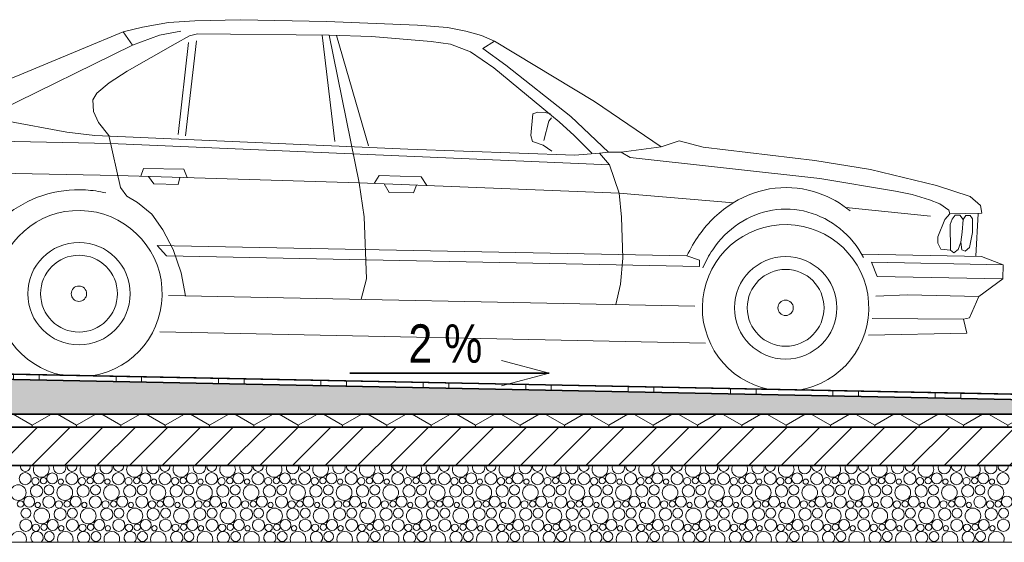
# Model space of a CAD drawing. Header units: millimetres. Extents: x -232602 to -175679, y -119570 to -82350.
# Tile 2 of 36: x -229921 to -226075, y -117690 to -115650. Entities that reach past the tile are written whole.
import ezdxf

# ---------------------------------------------------------------- set-up
doc = ezdxf.new("R2010")
doc.units = ezdxf.units.MM
doc.header["$MEASUREMENT"] = 0
for name, color, linetype, lineweight in [('Nowe_2D - Rysunki i Obrazki_Nr_pióra__21', 7, 'Continuous', 20), ('Nowe_2D - Rysunki i Obrazki_Nr_pióra__41', 7, 'Continuous', 13), ('Nowe_2D - Rysunki i Obrazki_Nr_pióra__7', 7, 'Continuous', 35)]:
    doc.layers.add(name, color=color, linetype=linetype, lineweight=lineweight)
doc.layers.add('Nowe_2D - Rysunki i Obrazki_Nr_pióra__251', color=7, linetype='Continuous', lineweight=13, true_color=0xe8e8e8)
doc.styles.add('STYL_AUTOMATYCZNY_2', font='arial.ttf', dxfattribs={"width": 0.8})

msp = doc.modelspace()

# ---------------------------------------------------------------- hatches: boundary and pattern name
at = {"layer": 'Nowe_2D - Rysunki i Obrazki_Nr_pióra__41', "linetype": 'Continuous', "lineweight": 13}
h = msp.add_hatch(dxfattribs=at)
h.set_pattern_fill('POSADZKA_Z_MOZAIKI_KAMIE_14', style=0, pattern_type=2)
h.set_pattern_definition([(0, (-239744.38, -117333.7), (0, 400), [100, -300]), (0, (-239744.38, -117233.7), (0, 400), [100, -300]), (90, (-239744.38, -117333.7), (-400, 0), [100, -300]), (90, (-239644.38, -117333.7), (-400, 0), [100, -300]), (0, (-239544.38, -117133.7), (0, 400), [100, -300]), (0, (-239544.38, -117033.7), (0, 400), [100, -300]), (90, (-239544.38, -117133.7), (-400, 0), [100, -300]), (90, (-239444.38, -117133.7), (-400, 0), [100, -300]), (45, (-239644.38, -117233.68), (-200, 200), [141.4214, -141.4214]), (315, (-239644.38, -117333.68), (200, 200), [141.4214, -141.4214])])
h.paths.add_polyline_path([(-225662, -117140.3), (-225662, -117120.3), (-231402, -117005.3), (-231402, -117025.3)])
h = msp.add_hatch(dxfattribs=at)
h.set_pattern_fill('BETON_LEKKI_0001', style=0, pattern_type=2)
h.set_pattern_definition([(0, (-239744.38, -117333.7), (0, 389.711), [24.375, -200.625]), (0, (-239631.88, -117138.83), (0, 389.711), [24.375, -200.625]), (60, (-239744.38, -117333.7), (-337.5, 194.856), [24.375, -200.625]), (60, (-239519.38, -117333.7), (-337.5, 194.856), [24.375, -200.625]), (120, (-239720, -117333.7), (337.5, 194.856), [24.375, -200.625]), (120, (-239495, -117333.7), (337.5, 194.856), [24.375, -200.625]), (0, (-239744.38, -117296.18), (0, 75), [0, -75, 0, -112.5]), (45, (-239706.88, -117296.18), (-53.033, 53.033), [0, -56.25, 0, -93.75])])
h.paths.add_polyline_path([(-225662, -117190.3), (-225662, -117140.3), (-231402, -117025.3), (-231402, -117190.3)])
h = msp.add_hatch(dxfattribs=at)
h.set_pattern_fill('Styropian_0001', style=0, pattern_type=2)
h.set_pattern_definition([(90, (-239744.38, -117333.68), (-173.205, 0), [100, -200]), (90, (-239830.98, -117183.68), (-173.205, 0), [100, -200]), (150, (-239744.38, -117233.68), (86.6025, 150), [100, -200]), (150, (-239917.58, -117233.68), (86.6025, 150), [100, -200]), (210, (-239744.38, -117333.68), (-86.6025, 150), [100, -200]), (210, (-239917.58, -117333.68), (-86.6025, 150), [100, -200])])
h.paths.add_polyline_path([(-225662, -117240.3), (-225662, -117190.3), (-231322, -117190.3), (-231322, -117240.3)])
h = msp.add_hatch(dxfattribs=at)
h.set_pattern_fill('BLOCZKI_CERAMICZNE_0001', style=0, pattern_type=2)
h.set_pattern_definition([(45, (-239744.38, -117333.68), (-63.6396, 63.6396), [])])
h.paths.add_polyline_path([(-225662, -117390.3), (-225662, -117240.3), (-231377.3, -117240.3), (-231377.3, -117390.3)])

# ---------------------------------------------------------------- linework, layer by layer
at = {"layer": 'Nowe_2D - Rysunki i Obrazki_Nr_pióra__21', "color": 7, "linetype": 'Continuous', "lineweight": 20}
msp.add_line((-227852.6, -117029.9), (-228039.2, -116979.9), dxfattribs=at)
at = {"layer": 'Nowe_2D - Rysunki i Obrazki_Nr_pióra__251', "color": 254, "linetype": 'Continuous', "lineweight": 13, "true_color": 0xe8e8e8}
for p, q in [((-227852.6, -117029.9), (-228039.2, -117079.9)), ((-229637.9, -117040.6), (-229753.2, -117038.3)), ((-226878.3, -117095.9), (-226992.3, -117093.6))]:
    msp.add_line(p, q, dxfattribs=at)
at = {"layer": 'Nowe_2D - Rysunki i Obrazki_Nr_pióra__41', "color": 7, "linetype": 'Continuous', "lineweight": 13}
for p, q in [((-229516.6, -115697.4), (-229440.4, -115678.5)), ((-229440.4, -115678.5), (-229338.8, -115660.3)), ((-229338.8, -115660.3), (-229237.1, -115654.1)), ((-229237.1, -115654.1), (-229058.5, -115650)), ((-229058.5, -115650), (-228722.2, -115656.7)), ((-228722.2, -115656.7), (-228367, -115670.7)), ((-228367, -115670.7), (-228250, -115681.1)), ((-228250, -115681.1), (-228178.5, -115694.6)), ((-230256.8, -116005.8), (-229516.6, -115697.4)), ((-229480.1, -115749.4), (-229516.6, -115697.4)), ((-229374.8, -115710.5), (-229480.1, -115749.4)), ((-229291.1, -115695.2), (-229374.8, -115710.5)), ((-229312.7, -115744.2), (-229257.7, -115713.2)), ((-229257.7, -115713.2), (-229226.5, -115705.2)), ((-229226.5, -115705.2), (-228711.1, -115710.7)), ((-228738.5, -115710.4), (-228689.4, -116125.4)), ((-228711.1, -115710.7), (-228546.3, -115715.5)), ((-228711.1, -115710.7), (-228594.4, -116287.1)), ((-228683, -115711.5), (-228557.6, -116142.4)), ((-228546.3, -115715.5), (-228312.9, -115734.7)), ((-228178.5, -115694.6), (-228116.2, -115712.1)), ((-228116.2, -115712.1), (-228066.4, -115733.4)), ((-229480.1, -115749.4), (-230029.7, -116018.7)), ((-229501.3, -115850.5), (-229312.7, -115744.2)), ((-229260.6, -115738.6), (-229301.9, -116098.2)), ((-229272.4, -116103.8), (-229229.6, -115731.9)), ((-228312.9, -115734.7), (-228237.6, -115744.9)), ((-228237.6, -115744.9), (-228159.4, -115775.4)), ((-228112, -115762.5), (-228066.4, -115733.4)), ((-228021.8, -115827.5), (-228112, -115762.5)), ((-228066.4, -115733.4), (-227675.2, -115970)), ((-228159.4, -115775.4), (-228068.5, -115838.2)), ((-228068.5, -115838.2), (-227813.1, -116048.1)), ((-227767.4, -116028.1), (-228021.8, -115827.5)), ((-229571.2, -115896.6), (-229501.3, -115850.5)), ((-229618.6, -115937), (-229571.2, -115896.6)), ((-229634.5, -115962.5), (-229618.6, -115937)), ((-229631.9, -116008.9), (-229634.5, -115962.5)), ((-227675.2, -115970), (-227415.5, -116146)), ((-229613.1, -116051), (-229631.9, -116008.9)), ((-227923.8, -116102.2), (-227916.4, -116017.8)), ((-227916.4, -116017.8), (-227897.2, -116011.5)), ((-227897.2, -116011.5), (-227867.6, -116011.8)), ((-227867.6, -116011.8), (-227847.4, -116017.4)), ((-227853.2, -116045.7), (-227842.7, -116032.5)), ((-227620.7, -116166.8), (-227767.4, -116028.1)), ((-229736.5, -116089.5), (-229975.3, -116044.7)), ((-229572, -116102.7), (-229613.1, -116051)), ((-227873.3, -116121.8), (-227853.2, -116045.7)), ((-227813.1, -116048.1), (-227754.7, -116102.1)), ((-229626.9, -116101.6), (-229736.5, -116089.5)), ((-228404.6, -116155.6), (-229626.9, -116101.6)), ((-229526.2, -116304.5), (-229572, -116102.7)), ((-227917.4, -116125.5), (-227923.8, -116102.2)), ((-227754.7, -116102.1), (-227685.7, -116170.5)), ((-230610.8, -116111.9), (-229565.8, -116132.8)), ((-229565.8, -116132.8), (-227616.7, -116216.8)), ((-227876, -116140.2), (-227917.4, -116125.5)), ((-227841.7, -116162.9), (-227876, -116140.2)), ((-227415.5, -116146), (-227570.8, -116167.8)), ((-227345.1, -116122.4), (-227415.5, -116146)), ((-227250.9, -116148.2), (-227345.1, -116122.4)), ((-227752.5, -116179.1), (-228404.6, -116155.6)), ((-227655.7, -116171.1), (-227752.5, -116179.1)), ((-227620.7, -116166.8), (-227655.7, -116171.1)), ((-227655.7, -116171.1), (-227616.7, -116216.8)), ((-227570.8, -116167.8), (-227620.7, -116166.8)), ((-227536.2, -116188.5), (-227570.8, -116167.8)), ((-226814.1, -116199.3), (-227250.9, -116148.2)), ((-227616.7, -116216.8), (-227579, -116327.4)), ((-226795.3, -116269.6), (-227536.2, -116188.5)), ((-226597.8, -116234.9), (-226814.1, -116199.3)), ((-229540.1, -116258.2), (-230711.4, -116234.7)), ((-228594.4, -116287.1), (-229540.1, -116258.2)), ((-229447.3, -116261), (-229436.4, -116230.3)), ((-229436.4, -116230.3), (-229279.9, -116233.4)), ((-229396, -116291), (-229416.9, -116262)), ((-229416.9, -116262), (-229416.8, -116262)), ((-229279.9, -116233.4), (-229266.5, -116266.6)), ((-228535.7, -116289.5), (-228516.4, -116258.7)), ((-228516.4, -116258.7), (-228352.8, -116263.8)), ((-226339.9, -116297.3), (-226597.8, -116234.9)), ((-229301.1, -116293.1), (-229396, -116291)), ((-229295.1, -116265.7), (-229301.1, -116293.1)), ((-227579, -116327.4), (-228594.4, -116287.1)), ((-228594.4, -116287.1), (-228574.9, -116419.3)), ((-228477.8, -116324.4), (-228496.9, -116291)), ((-228370.1, -116296), (-228382.9, -116326.3)), ((-228352.8, -116263.8), (-228330.6, -116297.6)), ((-226500.1, -116319.1), (-226795.3, -116269.6)), ((-226208.1, -116340.2), (-226339.9, -116297.3)), ((-229501.8, -116338.9), (-229526.2, -116304.5)), ((-229460.5, -116363.6), (-229501.8, -116338.9)), ((-228382.9, -116326.3), (-228477.8, -116324.4)), ((-227133, -116364.7), (-227579, -116327.4)), ((-227579, -116327.4), (-227569.9, -116420.8)), ((-226434.2, -116332), (-226500.1, -116319.1)), ((-226366.6, -116353.6), (-226434.2, -116332)), ((-226167.5, -116375.3), (-226208.1, -116340.2)), ((-229404.6, -116409.4), (-229460.5, -116363.6)), ((-226326.4, -116369.1), (-226366.6, -116353.6)), ((-226291.9, -116393.2), (-226326.4, -116369.1)), ((-226162.3, -116405.8), (-226167.5, -116375.3)), ((-229361.5, -116470.2), (-229404.6, -116409.4)), ((-226362.3, -116416.7), (-226693.9, -116383.1)), ((-226287.2, -116408.3), (-226307.4, -116430.2)), ((-226287.2, -116408.3), (-226291.9, -116393.2)), ((-226162.3, -116405.8), (-226287.2, -116408.3)), ((-226266.6, -116412.6), (-226277.9, -116428.9)), ((-226248.2, -116413), (-226266.6, -116412.6)), ((-226235.6, -116429.8), (-226248.2, -116413)), ((-226224.6, -116414.1), (-226235.6, -116429.8)), ((-226207.7, -116413.8), (-226224.6, -116414.1)), ((-226198.8, -116426.8), (-226207.7, -116413.8)), ((-226185.6, -116573.8), (-226177.3, -116406.5)), ((-228574.9, -116419.3), (-228566.4, -116662.1)), ((-227569.9, -116420.8), (-227564.4, -116581.6)), ((-226307.4, -116430.2), (-226333.9, -116497.2)), ((-226277.9, -116428.9), (-226285.7, -116449)), ((-226285.7, -116449), (-226285, -116550.2)), ((-226238.7, -116479.1), (-226235.6, -116429.8)), ((-226198.5, -116480.7), (-226198.8, -116426.8)), ((-229321.2, -116547.2), (-229361.5, -116470.2)), ((-226244.5, -116519), (-226238.7, -116479.1)), ((-226210.2, -116538.8), (-226198.5, -116480.7)), ((-227314.2, -116572.5), (-229383.4, -116531)), ((-229383.4, -116531), (-229346.6, -116571.7)), ((-226333.9, -116497.2), (-226334.4, -116522.2)), ((-226334.4, -116522.2), (-226322.6, -116545.7)), ((-226254.6, -116547.1), (-226244.5, -116519)), ((-226244.5, -116519), (-226240.1, -116549)), ((-229290.3, -116638.4), (-229321.2, -116547.2)), ((-226631.8, -116564.9), (-226163.4, -116574.2)), ((-226322.6, -116545.7), (-226285, -116550.2)), ((-226285, -116550.2), (-226271.4, -116559.6)), ((-226271.4, -116559.6), (-226254.6, -116547.1)), ((-226240.1, -116549), (-226227.1, -116553.2)), ((-226227.1, -116553.2), (-226210.2, -116538.8)), ((-229346.6, -116571.7), (-227265.1, -116613.4)), ((-227564.4, -116581.6), (-227573.3, -116681.9)), ((-227264.6, -116588.4), (-227314.2, -116572.5)), ((-227264.6, -116588.4), (-227265.1, -116613.4)), ((-226593.5, -116596.9), (-226571.7, -116652.2)), ((-226079.5, -116607.2), (-226593.5, -116596.9)), ((-226163.4, -116574.2), (-226079.5, -116607.2)), ((-226080.6, -116662.1), (-226079.5, -116607.2)), ((-229272.7, -116728), (-229290.3, -116638.4)), ((-228566.4, -116662.1), (-228587, -116741.7)), ((-227573.3, -116681.9), (-227592.6, -116761.6)), ((-226571.7, -116652.2), (-226080.6, -116662.1)), ((-226080.6, -116662.1), (-226173.8, -116730.1)), ((-226453.3, -116724.5), (-226576.6, -116729.6)), ((-226173.8, -116730.1), (-226453.3, -116724.5)), ((-229338.7, -116726.6), (-227283.6, -116767.8)), ((-226210.4, -116814.3), (-226173.8, -116730.1)), ((-226958.9, -116774.3), (-226958.9, -116774.5)), ((-226590.8, -116816.6), (-226234.3, -116818.6)), ((-226234.3, -116818.6), (-226210.4, -116814.3)), ((-226221.6, -116874), (-226234.3, -116818.6)), ((-229372.7, -116868.4), (-227242, -116912.4)), ((-226604.5, -116881.8), (-226221.6, -116874)), ((-229753.2, -117038.3), (-229753.1, -117038.3)), ((-231402, -117390.3), (-225662, -117390.3)), ((-231402, -117690.3), (-225662, -117690.3))]:
    msp.add_line(p, q, dxfattribs=at)
for centre, radius in [((-229688.9, -116719.7), 200), ((-229688.9, -116719.7), 150), ((-226928.7, -116774.9), 200), ((-226928.7, -116774.9), 150), ((-229689.1, -116719.7), 30), ((-226928.9, -116774.9), 30), ((-229898.8, -117441.8), 23.7), ((-229859.3, -117451.4), 14.3), ((-229827.3, -117449.6), 12.5), ((-229793.6, -117440.7), 21.3), ((-229760, -117453.5), 10.3), ((-229716.9, -117441.8), 23.7), ((-229677.4, -117451.4), 14.3), ((-229645.5, -117449.6), 12.5), ((-229611.8, -117440.7), 21.3), ((-229578.1, -117453.5), 10.3), ((-229535.1, -117441.8), 23.7), ((-229495.5, -117451.4), 14.3), ((-229463.6, -117449.6), 12.5), ((-229429.9, -117440.7), 21.3), ((-229396.3, -117453.5), 10.3), ((-229353.2, -117441.8), 23.7), ((-229313.7, -117451.4), 14.3), ((-229281.8, -117449.6), 12.5), ((-229248.1, -117440.7), 21.3), ((-229214.4, -117453.5), 10.3), ((-229171.4, -117441.8), 23.7), ((-229131.8, -117451.4), 14.3), ((-229099.9, -117449.6), 12.5), ((-229066.2, -117440.7), 21.3), ((-229032.5, -117453.5), 10.3), ((-228989.5, -117441.8), 23.7), ((-228950, -117451.4), 14.3), ((-228918.1, -117449.6), 12.5), ((-228884.4, -117440.7), 21.3), ((-228850.7, -117453.5), 10.3), ((-228807.6, -117441.8), 23.7), ((-228768.1, -117451.4), 14.3), ((-228736.2, -117449.6), 12.5), ((-228702.5, -117440.7), 21.3), ((-228668.8, -117453.5), 10.3), ((-228625.8, -117441.8), 23.7), ((-228586.3, -117451.4), 14.3), ((-228554.4, -117449.6), 12.5), ((-228520.7, -117440.7), 21.3), ((-228487, -117453.5), 10.3), ((-228443.9, -117441.8), 23.7), ((-228404.4, -117451.4), 14.3), ((-228372.5, -117449.6), 12.5), ((-228338.8, -117440.7), 21.3), ((-228305.1, -117453.5), 10.3), ((-228262.1, -117441.8), 23.7), ((-228222.6, -117451.4), 14.3), ((-228190.7, -117449.6), 12.5), ((-228157, -117440.7), 21.3), ((-228123.3, -117453.5), 10.3), ((-228080.2, -117441.8), 23.7), ((-228040.7, -117451.4), 14.3), ((-228008.8, -117449.6), 12.5), ((-227975.1, -117440.7), 21.3), ((-227941.4, -117453.5), 10.3), ((-227898.4, -117441.8), 23.7), ((-227858.9, -117451.4), 14.3), ((-227826.9, -117449.6), 12.5), ((-227793.3, -117440.7), 21.3), ((-227759.6, -117453.5), 10.3), ((-227716.5, -117441.8), 23.7), ((-227677, -117451.4), 14.3), ((-227645.1, -117449.6), 12.5), ((-227611.4, -117440.7), 21.3), ((-227577.7, -117453.5), 10.3), ((-227534.7, -117441.8), 23.7), ((-227495.2, -117451.4), 14.3), ((-227463.2, -117449.6), 12.5), ((-227429.6, -117440.7), 21.3), ((-227395.9, -117453.5), 10.3), ((-227352.8, -117441.8), 23.7), ((-227313.3, -117451.4), 14.3), ((-227281.4, -117449.6), 12.5), ((-227247.7, -117440.7), 21.3), ((-227214, -117453.5), 10.3), ((-227171, -117441.8), 23.7), ((-227131.4, -117451.4), 14.3), ((-227099.5, -117449.6), 12.5), ((-227065.8, -117440.7), 21.3), ((-227032.2, -117453.5), 10.3), ((-226989.1, -117441.8), 23.7), ((-226949.6, -117451.4), 14.3), ((-226917.7, -117449.6), 12.5), ((-226884, -117440.7), 21.3), ((-226850.3, -117453.5), 10.3), ((-226807.3, -117441.8), 23.7), ((-226767.7, -117451.4), 14.3), ((-226735.8, -117449.6), 12.5), ((-226702.1, -117440.7), 21.3), ((-226668.4, -117453.5), 10.3), ((-226625.4, -117441.8), 23.7), ((-226585.9, -117451.4), 14.3), ((-226554, -117449.6), 12.5), ((-226520.3, -117440.7), 21.3), ((-226486.6, -117453.5), 10.3), ((-226443.5, -117441.8), 23.7), ((-226404, -117451.4), 14.3), ((-226372.1, -117449.6), 12.5), ((-226338.4, -117440.7), 21.3), ((-226304.7, -117453.5), 10.3), ((-226261.7, -117441.8), 23.7), ((-226222.2, -117451.4), 14.3), ((-226190.3, -117449.6), 12.5), ((-226156.6, -117440.7), 21.3), ((-226122.9, -117453.5), 10.3), ((-226079.8, -117441.8), 23.7), ((-229926.2, -117496.3), 30.6), ((-229854.4, -117490.1), 23.9), ((-229806.4, -117485.6), 19.2), ((-229744.3, -117496.3), 30.6), ((-229672.6, -117490.1), 23.9), ((-229624.5, -117485.6), 19.2), ((-229562.5, -117496.3), 30.6), ((-229490.7, -117490.1), 23.9), ((-229442.7, -117485.6), 19.2), ((-229380.6, -117496.3), 30.6), ((-229308.9, -117490.1), 23.9), ((-229260.8, -117485.6), 19.2), ((-229198.8, -117496.3), 30.6), ((-229127, -117490.1), 23.9), ((-229079, -117485.6), 19.2), ((-229016.9, -117496.3), 30.6), ((-228945.1, -117490.1), 23.9), ((-228897.1, -117485.6), 19.2), ((-228835.1, -117496.3), 30.6), ((-228763.3, -117490.1), 23.9), ((-228715.3, -117485.6), 19.2), ((-228653.2, -117496.3), 30.6), ((-228581.4, -117490.1), 23.9), ((-228533.4, -117485.6), 19.2), ((-228471.4, -117496.3), 30.6), ((-228399.6, -117490.1), 23.9), ((-228351.6, -117485.6), 19.2), ((-228289.5, -117496.3), 30.6), ((-228217.7, -117490.1), 23.9), ((-228169.7, -117485.6), 19.2), ((-228107.7, -117496.3), 30.6), ((-228035.9, -117490.1), 23.9), ((-227987.9, -117485.6), 19.2), ((-227925.8, -117496.3), 30.6), ((-227854, -117490.1), 23.9), ((-227806, -117485.6), 19.2), ((-227744, -117496.3), 30.6), ((-227672.2, -117490.1), 23.9), ((-227624.2, -117485.6), 19.2), ((-227562.1, -117496.3), 30.6), ((-227490.3, -117490.1), 23.9), ((-227442.3, -117485.6), 19.2), ((-227380.2, -117496.3), 30.6), ((-227308.5, -117490.1), 23.9), ((-227260.4, -117485.6), 19.2), ((-227198.4, -117496.3), 30.6), ((-227126.6, -117490.1), 23.9), ((-227078.6, -117485.6), 19.2), ((-227016.5, -117496.3), 30.6), ((-226944.8, -117490.1), 23.9), ((-226896.7, -117485.6), 19.2), ((-226834.7, -117496.3), 30.6), ((-226762.9, -117490.1), 23.9), ((-226714.9, -117485.6), 19.2), ((-226652.8, -117496.3), 30.6), ((-226581.1, -117490.1), 23.9), ((-226533, -117485.6), 19.2), ((-226471, -117496.3), 30.6), ((-226399.2, -117490.1), 23.9), ((-226351.2, -117485.6), 19.2), ((-226289.1, -117496.3), 30.6), ((-226217.3, -117490.1), 23.9), ((-226169.3, -117485.6), 19.2), ((-226107.3, -117496.3), 30.6), ((-229917.3, -117540.6), 12.5), ((-229883.6, -117531.7), 21.3), ((-229806.9, -117532.8), 23.7), ((-229767.4, -117542.4), 14.3), ((-229735.5, -117540.6), 12.5), ((-229701.8, -117531.7), 21.3), ((-229625.1, -117532.8), 23.7), ((-229585.5, -117542.4), 14.3), ((-229553.6, -117540.6), 12.5), ((-229519.9, -117531.7), 21.3), ((-229443.2, -117532.8), 23.7), ((-229403.7, -117542.4), 14.3), ((-229371.8, -117540.6), 12.5), ((-229338.1, -117531.7), 21.3), ((-229261.4, -117532.8), 23.7), ((-229221.8, -117542.4), 14.3), ((-229189.9, -117540.6), 12.5), ((-229156.2, -117531.7), 21.3), ((-229079.5, -117532.8), 23.7), ((-229040, -117542.4), 14.3), ((-229008.1, -117540.6), 12.5), ((-228974.4, -117531.7), 21.3), ((-228897.6, -117532.8), 23.7), ((-228858.1, -117542.4), 14.3), ((-228826.2, -117540.6), 12.5), ((-228792.5, -117531.7), 21.3), ((-228715.8, -117532.8), 23.7), ((-228676.3, -117542.4), 14.3), ((-228644.4, -117540.6), 12.5), ((-228610.7, -117531.7), 21.3), ((-228533.9, -117532.8), 23.7), ((-228494.4, -117542.4), 14.3), ((-228462.5, -117540.6), 12.5), ((-228428.8, -117531.7), 21.3), ((-228352.1, -117532.8), 23.7), ((-228312.6, -117542.4), 14.3), ((-228280.7, -117540.6), 12.5), ((-228247, -117531.7), 21.3), ((-228170.2, -117532.8), 23.7), ((-228130.7, -117542.4), 14.3), ((-228098.8, -117540.6), 12.5), ((-228065.1, -117531.7), 21.3), ((-227988.4, -117532.8), 23.7), ((-227948.9, -117542.4), 14.3), ((-227916.9, -117540.6), 12.5), ((-227883.3, -117531.7), 21.3), ((-227806.5, -117532.8), 23.7), ((-227767, -117542.4), 14.3), ((-227735.1, -117540.6), 12.5), ((-227701.4, -117531.7), 21.3), ((-227624.7, -117532.8), 23.7), ((-227585.2, -117542.4), 14.3), ((-227553.2, -117540.6), 12.5), ((-227519.6, -117531.7), 21.3), ((-227442.8, -117532.8), 23.7), ((-227403.3, -117542.4), 14.3), ((-227371.4, -117540.6), 12.5), ((-227337.7, -117531.7), 21.3), ((-227261, -117532.8), 23.7), ((-227221.4, -117542.4), 14.3), ((-227189.5, -117540.6), 12.5), ((-227155.8, -117531.7), 21.3), ((-227079.1, -117532.8), 23.7), ((-227039.6, -117542.4), 14.3), ((-227007.7, -117540.6), 12.5), ((-226974, -117531.7), 21.3), ((-226897.3, -117532.8), 23.7), ((-226857.7, -117542.4), 14.3), ((-226825.8, -117540.6), 12.5), ((-226792.1, -117531.7), 21.3), ((-226715.4, -117532.8), 23.7), ((-226675.9, -117542.4), 14.3), ((-226644, -117540.6), 12.5), ((-226610.3, -117531.7), 21.3), ((-226533.5, -117532.8), 23.7), ((-226494, -117542.4), 14.3), ((-226462.1, -117540.6), 12.5), ((-226428.4, -117531.7), 21.3), ((-226351.7, -117532.8), 23.7), ((-226312.2, -117542.4), 14.3), ((-226280.3, -117540.6), 12.5), ((-226246.6, -117531.7), 21.3), ((-226169.8, -117532.8), 23.7), ((-226130.3, -117542.4), 14.3), ((-226098.4, -117540.6), 12.5), ((-226064.7, -117531.7), 21.3), ((-229896.4, -117576.6), 19.2), ((-229834.3, -117587.3), 30.6), ((-229850, -117544.5), 10.3), ((-229762.6, -117581.1), 23.9), ((-229714.5, -117576.6), 19.2), ((-229652.5, -117587.3), 30.6), ((-229668.1, -117544.5), 10.3), ((-229580.7, -117581.1), 23.9), ((-229532.7, -117576.6), 19.2), ((-229470.6, -117587.3), 30.6), ((-229486.3, -117544.5), 10.3), ((-229398.9, -117581.1), 23.9), ((-229350.8, -117576.6), 19.2), ((-229288.8, -117587.3), 30.6), ((-229304.4, -117544.5), 10.3), ((-229217, -117581.1), 23.9), ((-229169, -117576.6), 19.2), ((-229106.9, -117587.3), 30.6), ((-229122.5, -117544.5), 10.3), ((-229035.1, -117581.1), 23.9), ((-228987.1, -117576.6), 19.2), ((-228925.1, -117587.3), 30.6), ((-228940.7, -117544.5), 10.3), ((-228853.3, -117581.1), 23.9), ((-228805.3, -117576.6), 19.2), ((-228743.2, -117587.3), 30.6), ((-228758.8, -117544.5), 10.3), ((-228671.4, -117581.1), 23.9), ((-228623.4, -117576.6), 19.2), ((-228561.4, -117587.3), 30.6), ((-228577, -117544.5), 10.3), ((-228489.6, -117581.1), 23.9), ((-228441.6, -117576.6), 19.2), ((-228379.5, -117587.3), 30.6), ((-228395.1, -117544.5), 10.3), ((-228307.7, -117581.1), 23.9), ((-228259.7, -117576.6), 19.2), ((-228197.7, -117587.3), 30.6), ((-228213.3, -117544.5), 10.3), ((-228125.9, -117581.1), 23.9), ((-228077.9, -117576.6), 19.2), ((-228015.8, -117587.3), 30.6), ((-228031.4, -117544.5), 10.3), ((-227944, -117581.1), 23.9), ((-227896, -117576.6), 19.2), ((-227834, -117587.3), 30.6), ((-227849.6, -117544.5), 10.3), ((-227762.2, -117581.1), 23.9), ((-227714.2, -117576.6), 19.2), ((-227652.1, -117587.3), 30.6), ((-227667.7, -117544.5), 10.3), ((-227580.3, -117581.1), 23.9), ((-227532.3, -117576.6), 19.2), ((-227470.2, -117587.3), 30.6), ((-227485.9, -117544.5), 10.3), ((-227398.5, -117581.1), 23.9), ((-227350.4, -117576.6), 19.2), ((-227288.4, -117587.3), 30.6), ((-227304, -117544.5), 10.3), ((-227216.6, -117581.1), 23.9), ((-227168.6, -117576.6), 19.2), ((-227106.5, -117587.3), 30.6), ((-227122.2, -117544.5), 10.3), ((-227034.8, -117581.1), 23.9), ((-226986.7, -117576.6), 19.2), ((-226924.7, -117587.3), 30.6), ((-226940.3, -117544.5), 10.3), ((-226852.9, -117581.1), 23.9), ((-226804.9, -117576.6), 19.2), ((-226742.8, -117587.3), 30.6), ((-226758.4, -117544.5), 10.3), ((-226671.1, -117581.1), 23.9), ((-226623, -117576.6), 19.2), ((-226561, -117587.3), 30.6), ((-226576.6, -117544.5), 10.3), ((-226489.2, -117581.1), 23.9), ((-226441.2, -117576.6), 19.2), ((-226379.1, -117587.3), 30.6), ((-226394.7, -117544.5), 10.3), ((-226307.3, -117581.1), 23.9), ((-226259.3, -117576.6), 19.2), ((-226197.3, -117587.3), 30.6), ((-226212.9, -117544.5), 10.3), ((-226125.5, -117581.1), 23.9), ((-226077.5, -117576.6), 19.2), ((-229896.9, -117623.8), 23.7), ((-229791.8, -117622.7), 21.3), ((-229715.1, -117623.8), 23.7), ((-229609.9, -117622.7), 21.3), ((-229533.2, -117623.8), 23.7), ((-229428.1, -117622.7), 21.3), ((-229351.4, -117623.8), 23.7), ((-229246.2, -117622.7), 21.3), ((-229169.5, -117623.8), 23.7), ((-229064.4, -117622.7), 21.3), ((-228987.6, -117623.8), 23.7), ((-228882.5, -117622.7), 21.3), ((-228805.8, -117623.8), 23.7), ((-228700.7, -117622.7), 21.3), ((-228623.9, -117623.8), 23.7), ((-228518.8, -117622.7), 21.3), ((-228442.1, -117623.8), 23.7), ((-228337, -117622.7), 21.3), ((-228260.2, -117623.8), 23.7), ((-228155.1, -117622.7), 21.3), ((-228078.4, -117623.8), 23.7), ((-227973.3, -117622.7), 21.3), ((-227896.5, -117623.8), 23.7), ((-227791.4, -117622.7), 21.3), ((-227714.7, -117623.8), 23.7), ((-227609.6, -117622.7), 21.3), ((-227532.8, -117623.8), 23.7), ((-227427.7, -117622.7), 21.3), ((-227351, -117623.8), 23.7), ((-227245.8, -117622.7), 21.3), ((-227169.1, -117623.8), 23.7), ((-227064, -117622.7), 21.3), ((-226987.3, -117623.8), 23.7), ((-226882.1, -117622.7), 21.3), ((-226805.4, -117623.8), 23.7), ((-226700.3, -117622.7), 21.3), ((-226623.5, -117623.8), 23.7), ((-226518.4, -117622.7), 21.3), ((-226441.7, -117623.8), 23.7), ((-226336.6, -117622.7), 21.3), ((-226259.8, -117623.8), 23.7), ((-226154.7, -117622.7), 21.3), ((-226078, -117623.8), 23.7), ((-229857.4, -117633.4), 14.3), ((-229825.5, -117631.6), 12.5), ((-229758.1, -117635.5), 10.3), ((-229675.5, -117633.4), 14.3), ((-229643.6, -117631.6), 12.5), ((-229576.3, -117635.5), 10.3), ((-229493.7, -117633.4), 14.3), ((-229461.8, -117631.6), 12.5), ((-229394.4, -117635.5), 10.3), ((-229311.8, -117633.4), 14.3), ((-229279.9, -117631.6), 12.5), ((-229212.5, -117635.5), 10.3), ((-229130, -117633.4), 14.3), ((-229098.1, -117631.6), 12.5), ((-229030.7, -117635.5), 10.3), ((-228948.1, -117633.4), 14.3), ((-228916.2, -117631.6), 12.5), ((-228848.8, -117635.5), 10.3), ((-228766.3, -117633.4), 14.3), ((-228734.4, -117631.6), 12.5), ((-228667, -117635.5), 10.3), ((-228584.4, -117633.4), 14.3), ((-228552.5, -117631.6), 12.5), ((-228485.1, -117635.5), 10.3), ((-228402.6, -117633.4), 14.3), ((-228370.7, -117631.6), 12.5), ((-228303.3, -117635.5), 10.3), ((-228220.7, -117633.4), 14.3), ((-228188.8, -117631.6), 12.5), ((-228121.4, -117635.5), 10.3), ((-228038.9, -117633.4), 14.3), ((-228006.9, -117631.6), 12.5), ((-227939.6, -117635.5), 10.3), ((-227857, -117633.4), 14.3), ((-227825.1, -117631.6), 12.5), ((-227757.7, -117635.5), 10.3), ((-227675.2, -117633.4), 14.3), ((-227643.2, -117631.6), 12.5), ((-227575.9, -117635.5), 10.3), ((-227493.3, -117633.4), 14.3), ((-227461.4, -117631.6), 12.5), ((-227394, -117635.5), 10.3), ((-227311.4, -117633.4), 14.3), ((-227279.5, -117631.6), 12.5), ((-227212.2, -117635.5), 10.3), ((-227129.6, -117633.4), 14.3), ((-227097.7, -117631.6), 12.5), ((-227030.3, -117635.5), 10.3), ((-226947.7, -117633.4), 14.3), ((-226915.8, -117631.6), 12.5), ((-226848.4, -117635.5), 10.3), ((-226765.9, -117633.4), 14.3), ((-226734, -117631.6), 12.5), ((-226666.6, -117635.5), 10.3), ((-226584, -117633.4), 14.3), ((-226552.1, -117631.6), 12.5), ((-226484.7, -117635.5), 10.3), ((-226402.2, -117633.4), 14.3), ((-226370.3, -117631.6), 12.5), ((-226302.9, -117635.5), 10.3), ((-226220.3, -117633.4), 14.3), ((-226188.4, -117631.6), 12.5), ((-226121, -117635.5), 10.3), ((-229804.5, -117667.6), 19.2), ((-229622.7, -117667.6), 19.2), ((-229440.8, -117667.6), 19.2), ((-229259, -117667.6), 19.2), ((-229077.1, -117667.6), 19.2), ((-228895.3, -117667.6), 19.2), ((-228713.4, -117667.6), 19.2), ((-228531.6, -117667.6), 19.2), ((-228349.7, -117667.6), 19.2), ((-228167.9, -117667.6), 19.2), ((-227986, -117667.6), 19.2), ((-227804.2, -117667.6), 19.2), ((-227622.3, -117667.6), 19.2), ((-227440.4, -117667.6), 19.2), ((-227258.6, -117667.6), 19.2), ((-227076.7, -117667.6), 19.2), ((-226894.9, -117667.6), 19.2), ((-226713, -117667.6), 19.2), ((-226531.2, -117667.6), 19.2), ((-226349.3, -117667.6), 19.2), ((-226167.5, -117667.6), 19.2)]:
    msp.add_circle(centre, radius, dxfattribs=at)
for centre, radius, start, end in [((-229695.5, -116751.8), 437, 108.0041, 129.9647), ((-229690.2, -116767), 453.2, 86.6208, 108.0527), ((-229689.6, -116765.2), 451.3, 76.4666, 86.6762), ((-226923.5, -116702.7), 397.7, 96.6701, 121.8575), ((-226926.9, -116686.5), 381.2, 70.5255, 96.441), ((-226939.1, -116718.5), 415.5, 50.8091, 70.4098), ((-226889.4, -116756.5), 461.4, 121.9246, 144.723), ((-229689.1, -116719.7), 325, 279.0719, 258.6326), ((-226924.6, -116725.3), 336.2, 99.5744, 123.6706), ((-226927.5, -116712.9), 323.5, 74.7129, 99.4421), ((-226932.6, -116728.9), 340.2, 50.6867, 74.5899), ((-226928.9, -116774.9), 325, 278.9524, 258.7521), ((-226904.7, -116754.9), 371.8, 123.7077, 146.2281), ((-226827.1, -116801.5), 538.3, 144.6417, 154.8127), ((-226956.5, -116757.8), 377.8, 28.3827, 50.6652), ((-226872.7, -116776.7), 410.5, 146.1732, 157.4019), ((-229898.3, -117394.7), 19.2, 166.879, 13.121), ((-229836.2, -117405.3), 30.6, 150.6718, 29.3282), ((-229764.4, -117399.1), 23.9, 158.4471, 21.5529), ((-229716.4, -117394.7), 19.2, 166.879, 13.121), ((-229654.3, -117405.3), 30.6, 150.6718, 29.3282), ((-229582.6, -117399.1), 23.9, 158.4471, 21.5529), ((-229534.5, -117394.7), 19.2, 166.879, 13.121), ((-229472.5, -117405.3), 30.6, 150.6718, 29.3282), ((-229400.7, -117399.1), 23.9, 158.4471, 21.5529), ((-229352.7, -117394.7), 19.2, 166.879, 13.121), ((-229290.6, -117405.3), 30.6, 150.6718, 29.3282), ((-229218.9, -117399.1), 23.9, 158.4471, 21.5529), ((-229170.8, -117394.7), 19.2, 166.879, 13.121), ((-229108.8, -117405.3), 30.6, 150.6718, 29.3282), ((-229037, -117399.1), 23.9, 158.4471, 21.5529), ((-228989, -117394.7), 19.2, 166.879, 13.121), ((-228926.9, -117405.3), 30.6, 150.6718, 29.3282), ((-228855.1, -117399.1), 23.9, 158.4471, 21.5529), ((-228807.1, -117394.7), 19.2, 166.879, 13.121), ((-228745.1, -117405.3), 30.6, 150.6718, 29.3282), ((-228673.3, -117399.1), 23.9, 158.4471, 21.5529), ((-228625.3, -117394.7), 19.2, 166.879, 13.121), ((-228563.2, -117405.3), 30.6, 150.6718, 29.3282), ((-228491.4, -117399.1), 23.9, 158.4471, 21.5529), ((-228443.4, -117394.7), 19.2, 166.879, 13.121), ((-228381.4, -117405.3), 30.6, 150.6718, 29.3282), ((-228309.6, -117399.1), 23.9, 158.4471, 21.5529), ((-228261.6, -117394.7), 19.2, 166.879, 13.121), ((-228199.5, -117405.3), 30.6, 150.6718, 29.3282), ((-228127.7, -117399.1), 23.9, 158.4471, 21.5529), ((-228079.7, -117394.7), 19.2, 166.879, 13.121), ((-228017.7, -117405.3), 30.6, 150.6718, 29.3282), ((-227945.9, -117399.1), 23.9, 158.4471, 21.5529), ((-227897.9, -117394.7), 19.2, 166.879, 13.121), ((-227835.8, -117405.3), 30.6, 150.6718, 29.3282), ((-227764, -117399.1), 23.9, 158.4471, 21.5529), ((-227716, -117394.7), 19.2, 166.879, 13.121), ((-227654, -117405.3), 30.6, 150.6718, 29.3282), ((-227582.2, -117399.1), 23.9, 158.4471, 21.5529), ((-227534.2, -117394.7), 19.2, 166.879, 13.121), ((-227472.1, -117405.3), 30.6, 150.6718, 29.3282), ((-227400.3, -117399.1), 23.9, 158.4471, 21.5529), ((-227352.3, -117394.7), 19.2, 166.879, 13.121), ((-227290.2, -117405.3), 30.6, 150.6718, 29.3282), ((-227218.5, -117399.1), 23.9, 158.4471, 21.5529), ((-227170.4, -117394.7), 19.2, 166.879, 13.121), ((-227108.4, -117405.3), 30.6, 150.6718, 29.3282), ((-227036.6, -117399.1), 23.9, 158.4471, 21.5529), ((-226988.6, -117394.7), 19.2, 166.879, 13.121), ((-226926.5, -117405.3), 30.6, 150.6718, 29.3282), ((-226854.8, -117399.1), 23.9, 158.4471, 21.5529), ((-226806.7, -117394.7), 19.2, 166.879, 13.121), ((-226744.7, -117405.3), 30.6, 150.6718, 29.3282), ((-226672.9, -117399.1), 23.9, 158.4471, 21.5529), ((-226624.9, -117394.7), 19.2, 166.879, 13.121), ((-226562.8, -117405.3), 30.6, 150.6718, 29.3282), ((-226491.1, -117399.1), 23.9, 158.4471, 21.5529), ((-226443, -117394.7), 19.2, 166.879, 13.121), ((-226381, -117405.3), 30.6, 150.6718, 29.3282), ((-226309.2, -117399.1), 23.9, 158.4471, 21.5529), ((-226261.2, -117394.7), 19.2, 166.879, 13.121), ((-226199.1, -117405.3), 30.6, 150.6718, 29.3282), ((-226127.3, -117399.1), 23.9, 158.4471, 21.5529), ((-226079.3, -117394.7), 19.2, 166.879, 13.121), ((-229924.3, -117678.3), 30.6, 336.8872, 203.1128), ((-229742.5, -117678.3), 30.6, 336.8872, 203.1128), ((-229560.6, -117678.3), 30.6, 336.8872, 203.1128), ((-229378.8, -117678.3), 30.6, 336.8872, 203.1128), ((-229196.9, -117678.3), 30.6, 336.8872, 203.1128), ((-229015.1, -117678.3), 30.6, 336.8872, 203.1128), ((-228833.2, -117678.3), 30.6, 336.8872, 203.1128), ((-228651.4, -117678.3), 30.6, 336.8872, 203.1128), ((-228469.5, -117678.3), 30.6, 336.8872, 203.1128), ((-228287.7, -117678.3), 30.6, 336.8872, 203.1128), ((-228105.8, -117678.3), 30.6, 336.8872, 203.1128), ((-227924, -117678.3), 30.6, 336.8872, 203.1128), ((-227742.1, -117678.3), 30.6, 336.8872, 203.1128), ((-227560.2, -117678.3), 30.6, 336.8872, 203.1128), ((-227378.4, -117678.3), 30.6, 336.8872, 203.1128), ((-227196.5, -117678.3), 30.6, 336.8872, 203.1128), ((-227014.7, -117678.3), 30.6, 336.8872, 203.1128), ((-226832.8, -117678.3), 30.6, 336.8872, 203.1128), ((-226651, -117678.3), 30.6, 336.8872, 203.1128), ((-226469.1, -117678.3), 30.6, 336.8872, 203.1128), ((-226287.3, -117678.3), 30.6, 336.8872, 203.1128), ((-226105.4, -117678.3), 30.6, 336.8872, 203.1128), ((-229852.6, -117672.1), 23.9, 310.1098, 229.8902), ((-229670.7, -117672.1), 23.9, 310.1098, 229.8902), ((-229488.9, -117672.1), 23.9, 310.1098, 229.8902), ((-229307, -117672.1), 23.9, 310.1098, 229.8902), ((-229125.1, -117672.1), 23.9, 310.1098, 229.8902), ((-228943.3, -117672.1), 23.9, 310.1098, 229.8902), ((-228761.4, -117672.1), 23.9, 310.1098, 229.8902), ((-228579.6, -117672.1), 23.9, 310.1098, 229.8902), ((-228397.7, -117672.1), 23.9, 310.1098, 229.8902), ((-228215.9, -117672.1), 23.9, 310.1098, 229.8902), ((-228034, -117672.1), 23.9, 310.1098, 229.8902), ((-227852.2, -117672.1), 23.9, 310.1098, 229.8902), ((-227670.3, -117672.1), 23.9, 310.1098, 229.8902), ((-227488.5, -117672.1), 23.9, 310.1098, 229.8902), ((-227306.6, -117672.1), 23.9, 310.1098, 229.8902), ((-227124.8, -117672.1), 23.9, 310.1098, 229.8902), ((-226942.9, -117672.1), 23.9, 310.1098, 229.8902), ((-226761.1, -117672.1), 23.9, 310.1098, 229.8902), ((-226579.2, -117672.1), 23.9, 310.1098, 229.8902), ((-226397.3, -117672.1), 23.9, 310.1098, 229.8902), ((-226215.5, -117672.1), 23.9, 310.1098, 229.8902)]:
    msp.add_arc(centre, radius, start, end, dxfattribs=at)
at = {"layer": 'Nowe_2D - Rysunki i Obrazki_Nr_pióra__7', "color": 7, "linetype": 'Continuous', "lineweight": 35}
for p, q in [((-231402, -117005.3), (-225662, -117120.3)), ((-231402, -117025.3), (-225662, -117140.3)), ((-231402, -117025.3), (-225662, -117140.3)), ((-231402, -117025.3), (-225662, -117140.3)), ((-228631.4, -117029.9), (-227852.6, -117029.9)), ((-231402, -117190.3), (-225662, -117190.3)), ((-231322, -117190.3), (-225662, -117190.3)), ((-231402, -117240.3), (-225662, -117240.3)), ((-231322, -117240.3), (-225662, -117240.3)), ((-231322, -117390.3), (-225662, -117390.3))]:
    msp.add_line(p, q, dxfattribs=at)
at = {"layer": 'Nowe_2D - Rysunki i Obrazki_Nr_pióra__7', "color": 7, "linetype": 'Continuous', "lineweight": 35, "flags": 128}
msp.add_lwpolyline([(-231402, -117120.3), (-231402, -117005.3), (-225642, -117120.3)], dxfattribs=at)

# ---------------------------------------------------------------- texts
at = {"layer": 'Nowe_2D - Rysunki i Obrazki_Nr_pióra__41', "color": 7, "linetype": 'Continuous', "lineweight": 13, "insert": (-228402.2, -116990.7), "char_height": 150, "attachment_point": 7, "style": 'STYL_AUTOMATYCZNY_2'}
msp.add_mtext('\\A1;{\\pql;\\fArial|b0|i0|c238|p0;\\W0.800000;2 %}', dxfattribs=at)

doc.saveas('drawing.dxf')
